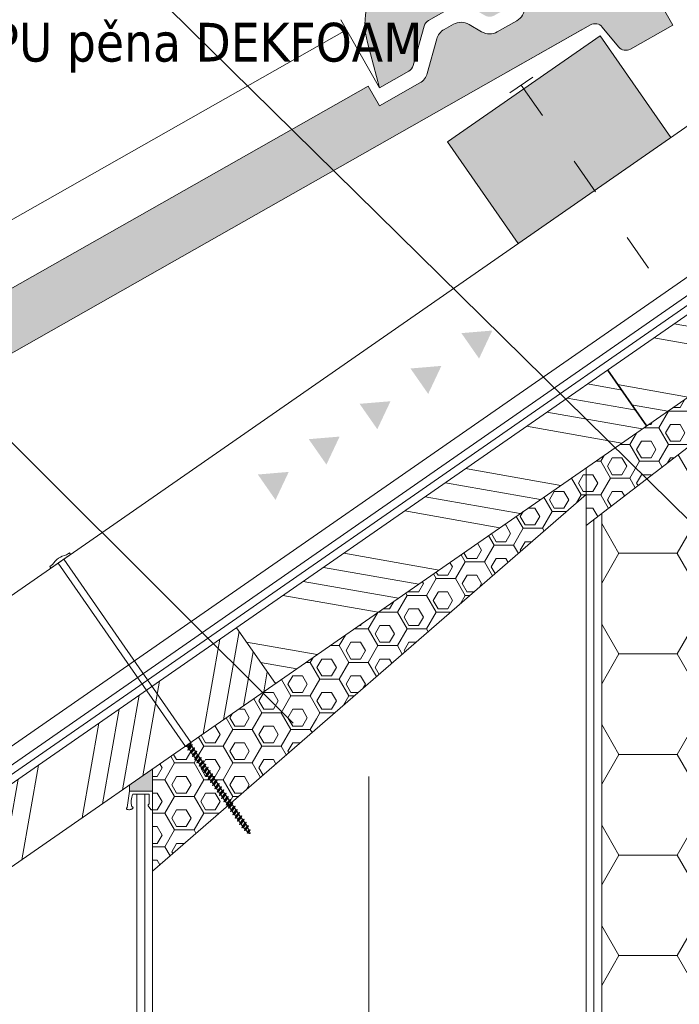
# Model space of a CAD drawing. Header units: millimetres. Extents: x -105824 to -100731, y 43743 to 47488.
# Tile 13 of 25: x -104394 to -104181, y 46673 to 46991. Entities that reach past the tile are written whole.
import ezdxf
from ezdxf.xclip import XClip

# ---------------------------------------------------------------- set-up
doc = ezdxf.new("R2010")
doc.units = ezdxf.units.MM
doc.header["$MEASUREMENT"] = 0
doc.header["$XCLIPFRAME"] = 0
doc.linetypes.add('ASFALT', pattern=[30, 12, -18])
for name, color, linetype in [('POHLED ZÁPADNÍ_1_DEK_ETICS', 7, 'Continuous'), ('POHLED ZÁPADNÍ_1_DEK_Kotvení', 7, 'Continuous'), ('POHLED ZÁPADNÍ_1_DEK_KÓTY', 7, 'Continuous'), ('POHLED ZÁPADNÍ_1_DEK_PE', 7, 'Continuous'), ('POHLED ZÁPADNÍ_1_DEK_SLABA', 7, 'Continuous'), ('POHLED ZÁPADNÍ_1_DEK_Spojeni', 7, 'Continuous'), ('POHLED ZÁPADNÍ_1_DEK_ŠRAFY', 7, 'Continuous')]:
    doc.layers.add(name, color=color, linetype=linetype)
doc.styles.add('GENEROVANÝ_STYL_1', font='tahoma.ttf')
doc.linetypes.add('FENCELINE1', pattern='A,0,[4,Detail č.2 DETAIL ŘÍMSY1.Shx,S=0.31246,R=0,X=0,Y=0],-39.37,0', length=39.37)
doc.linetypes.add('IZOLACE', pattern='A,0,[1,Detail č.2 DETAIL ŘÍMSY1.Shx,S=7.93651e-07,R=0,X=0,Y=0],-0.4001,0', length=0.4001)
doc.linetypes.add('LEPENÍ', pattern='A,0,[3,Detail č.2 DETAIL ŘÍMSY1.Shx,S=0.060476,R=0,X=0,Y=0],-7.62,0', length=7.62)
doc.linetypes.add('PE', pattern='A,0,[2,Detail č.2 DETAIL ŘÍMSY1.Shx,S=0.1501,R=0,X=0,Y=0],-0.1501,0', length=0.1501)
pattern_1 = [(0, (-217405.8884, 150501.6866), (0, 5.41265875), [3.125, -6.25]), (120, (-217405.8884, 150501.6866), (4.68749998, 2.70632937), [3.125, -6.25]), (60, (-217402.7634, 150501.6866), (-4.68749998, 2.70632938), [3.125, -6.25]), (0, (-217406.5134, 150500.6016), (9.375, 5.41265875), [6.25, -12.5]), (120, (-217406.5134, 150500.6016), (-9.37499998, 5.41265879), [6.25, -12.5]), (60, (-217406.5134, 150500.6016), (2e-08, 10.82531754), [0, -12.5, 6.25, 0, 0, 0])]

# ---------------------------------------------------------------- blocks, each defined once
blk = doc.blocks.new('Kresba_1_1', base_point=(-108377.57, 46075.8))
at = {"layer": 'POHLED ZÁPADNÍ_1_DEK_ŠRAFY', "linetype": 'Continuous', "lineweight": 18}
for points in [[(-104276.29, 47005.78, 0.255685), (-104281.79, 46983.42), (-104277.9, 46968.81), (-104268.44, 46974.18, 0.198911), (-104267.01, 46976.01), (-104263.49, 46988.77, -0.197952), (-104262.06, 46990.59), (-104252.97, 46995.74, -0.267722), (-104249.94, 46995.72), (-104243.91, 46992.18, 0.270431), (-104240.88, 46992.14), (-104237.62, 46993.99, 0.267947), (-104236.08, 46996.61), (-104236.01, 47005.65, -0.268535), (-104234.22, 47008.71), (-103934.91, 47178.5, -0.364957), (-103931.08, 47177.8), (-103925.81, 47171.42, 0.36397), (-103921.97, 47170.72), (-103908.35, 47178.44), (-103925.7, 47209.03), (-103953.53, 47193.24, 0.267947), (-103956.09, 47188.88), (-103956.13, 47184.21, -0.267952), (-103958.69, 47179.85), (-103964.99, 47176.27, -0.267826), (-103970.05, 47176.31), (-103974.07, 47178.68, 0.267949), (-103979.13, 47178.72), (-103982.11, 47177.03, 0.198913), (-103984.49, 47173.98), (-103987.57, 47162.85, -0.198912), (-103989.95, 47159.79), (-104003.02, 47152.38), (-104006.63, 47158.75)], [(-104551.2, 46816.39, 0.255685), (-104556.69, 46794.03), (-104552.81, 46779.42), (-104543.34, 46784.79, 0.198911), (-104541.91, 46786.62), (-104538.39, 46799.38, -0.197952), (-104536.97, 46801.2), (-104527.88, 46806.35, -0.267722), (-104524.84, 46806.33), (-104518.81, 46802.79, 0.270431), (-104515.78, 46802.75), (-104512.52, 46804.6, 0.267947), (-104510.98, 46807.22), (-104510.91, 46816.26, -0.268535), (-104509.12, 46819.32), (-104209.81, 46989.11, -0.364957), (-104205.98, 46988.41), (-104200.71, 46982.03, 0.36397), (-104196.88, 46981.32), (-104183.25, 46989.05), (-104200.6, 47019.64), (-104228.44, 47003.85, 0.267947), (-104231, 46999.49), (-104231.03, 46994.82, -0.267952), (-104233.6, 46990.46), (-104239.89, 46986.88, -0.267826), (-104244.95, 46986.92), (-104248.98, 46989.29, 0.267949), (-104254.04, 46989.33), (-104257.02, 46987.64, 0.198913), (-104259.4, 46984.58), (-104262.47, 46973.45, -0.198912), (-104264.85, 46970.4), (-104277.92, 46962.99), (-104281.53, 46969.36)], [(-104206.66, 46985.6), (-104255.94, 46951.36), (-104233.11, 46918.51), (-104183.84, 46952.75)], [(-104241.5, 46890.41), (-104251.46, 46889.58), (-104245.76, 46881.37)], [(-104257.92, 46879), (-104267.89, 46878.16), (-104262.18, 46869.95)], [(-104274.34, 46867.58), (-104284.31, 46866.75), (-104278.6, 46858.54)], [(-104290.77, 46856.17), (-104300.73, 46855.33), (-104295.02, 46847.12)], [(-104307.19, 46844.76), (-104317.15, 46843.92), (-104311.45, 46835.71)], [(-104351.18, 46741.65), (-104351.18, 46748.8), (-104358.6, 46743.65), (-104358.6, 46741.65)]]:
    blk.add_hatch(color=3, dxfattribs=at).paths.add_polyline_path(points)
h = blk.add_hatch(dxfattribs=at)
h.set_pattern_fill('ANSI34_0001', color=3, style=0, pattern_type=2)
h.set_pattern_definition([(170, (-217199.648, 151052.02), (5.860626, 33.237262), []), (170, (-217204.21, 151058.536), (5.860626, 33.237262), []), (170, (-217208.774, 151065.052), (5.860626, 33.237262), []), (170, (-217213.336, 151071.57), (5.860626, 33.237262), [])])
h.paths.add_polyline_path([(-104204.31, 46877.64), (-104191.75, 46859.57), (-104071.86, 46942.88), (-104084.41, 46960.95)])
h = blk.add_hatch(dxfattribs=at)
h.set_pattern_fill('PUR_0001', color=3, style=0, pattern_type=2)
h.set_pattern_definition(pattern_1)
h.paths.add_polyline_path([(-104211.18, 46846.07), (-104211.18, 46827.43), (-104129.05, 46890.74), (-104129.25, 46891.02), (-104129.72, 46890.89), (-104129.54, 46891.44), (-104129.97, 46892.07), (-104130.45, 46891.93), (-104130.27, 46892.49), (-104130.7, 46893.11), (-104131.17, 46892.98), (-104130.99, 46893.54), (-104131.42, 46894.16), (-104131.9, 46894.03), (-104131.72, 46894.58), (-104132.15, 46895.2), (-104132.62, 46895.07), (-104132.44, 46895.63), (-104132.87, 46896.25), (-104133.35, 46896.12), (-104133.17, 46896.67), (-104133.6, 46897.3), (-104134.07, 46897.16), (-104133.89, 46897.72), (-104134.32, 46898.34), (-104133.56, 46899.41), (-104133.38, 46899.97), (-104134.8, 46898.21), (-104134.62, 46898.77), (-104134.86, 46899.11)])
h = blk.add_hatch(dxfattribs=at)
h.set_pattern_fill('EPS_0001', color=3, style=0, pattern_type=2)
h.set_pattern_definition([(0, (-217319.384, 150968.822), (28.125, 16.2379762), [18.75, -37.5]), (120, (-217319.384, 150968.822), (-28.125, 16.2379764), [18.75, -37.5]), (60, (-217319.384, 150968.822), (6e-08, 32.4759526), [0, -37.5, 18.75, 0, 0, 0])])
h.paths.add_polyline_path([(-104206.18, 46831.28), (-104206.18, 46462.93), (-104126.18, 46462.93), (-104126.18, 46892.96)])
h = blk.add_hatch(dxfattribs=at)
h.set_pattern_fill('ANSI34_0001', color=3, style=0, pattern_type=2)
h.set_pattern_definition([(170, (-217319.384, 150968.822), (5.860626, 33.237262), []), (170, (-217323.947, 150975.34), (5.860626, 33.237262), []), (170, (-217328.51, 150981.855), (5.860626, 33.237262), []), (170, (-217333.073, 150988.37), (5.860626, 33.237262), [])])
h.paths.add_polyline_path([(-104324.04, 46794.44), (-104311.49, 46776.38), (-104191.59, 46859.69), (-104204.15, 46877.75)])
h = blk.add_hatch(dxfattribs=at)
h.set_pattern_fill('DEK03_PIR_0001', color=3, style=0, pattern_type=2)
h.set_pattern_definition(pattern_1)
h.paths.add_polyline_path([(-104211.18, 46837.42), (-104211.18, 46846.07), (-104240.34, 46825.82, -0.06203), (-104234.09, 46817.52)])
h = blk.add_hatch(dxfattribs=at)
h.set_pattern_fill('DEK03_PIR_0001', color=3, style=0, pattern_type=2)
h.set_pattern_definition(pattern_1)
h.paths.add_polyline_path([(-104240.34, 46825.82), (-104308.42, 46778.51, 0.116394), (-104296.33, 46763.47), (-104234.09, 46817.52, 0.06203)])
h = blk.add_hatch(dxfattribs=at)
h.set_pattern_fill('ANSI34_0001', color=3, style=0, pattern_type=2)
h.set_pattern_definition([(80, (-217319.384, 150968.822), (-33.237262, 5.860626), []), (80, (-217312.868, 150973.385), (-33.237262, 5.860626), []), (80, (-217306.35, 150977.948), (-33.237262, 5.860626), []), (80, (-217299.835, 150982.51), (-33.237262, 5.860626), [])])
h.paths.add_polyline_path([(-104443.94, 46711.13), (-104431.39, 46693.07), (-104311.49, 46776.38), (-104324.04, 46794.44)])
h = blk.add_hatch(dxfattribs=at)
h.set_pattern_fill('DEK03_PIR_0001', color=3, style=0, pattern_type=2)
h.set_pattern_definition(pattern_1)
h.paths.add_polyline_path([(-104332.15, 46747.9), (-104332.33, 46747.34), (-104331.9, 46746.72), (-104331.43, 46746.85), (-104331.61, 46746.3), (-104331.18, 46745.68), (-104330.7, 46745.81), (-104330.88, 46745.25), (-104330.45, 46744.63), (-104329.98, 46744.76), (-104330.16, 46744.21), (-104329.73, 46743.59), (-104329.25, 46743.72), (-104329.43, 46743.16), (-104329, 46742.54), (-104328.53, 46742.67), (-104328.71, 46742.11), (-104328.28, 46741.49), (-104327.8, 46741.62), (-104327.98, 46741.07), (-104327.55, 46740.45), (-104327.08, 46740.58), (-104327.26, 46740.02), (-104326.83, 46739.4), (-104326.35, 46739.53), (-104326.53, 46738.98), (-104326.1, 46738.36), (-104325.63, 46738.49), (-104325.81, 46737.93), (-104325.78, 46737.9), (-104296.33, 46763.47, -0.116394), (-104308.42, 46778.51), (-104339.08, 46757.2), (-104338.68, 46757.31), (-104338.86, 46756.76), (-104338.43, 46756.14), (-104337.96, 46756.27), (-104338.14, 46755.71), (-104337.71, 46755.09), (-104337.23, 46755.22), (-104337.41, 46754.67), (-104336.98, 46754.05), (-104336.51, 46754.18), (-104336.69, 46753.62), (-104336.26, 46753), (-104335.78, 46753.13), (-104335.96, 46752.57), (-104335.53, 46751.95), (-104335.06, 46752.08), (-104335.24, 46751.53), (-104334.8, 46750.91), (-104334.33, 46751.04), (-104334.51, 46750.48), (-104334.08, 46749.86), (-104333.61, 46749.99), (-104333.78, 46749.44), (-104333.35, 46748.82), (-104332.88, 46748.95), (-104333.06, 46748.39), (-104332.63, 46747.77)])
h = blk.add_hatch(dxfattribs=at)
h.set_pattern_fill('DEK03_PIR_0001', color=3, style=0, pattern_type=2)
h.set_pattern_definition(pattern_1)
h.paths.add_polyline_path([(-104351.18, 46748.8), (-104351.18, 46715.84), (-104327.01, 46736.83), (-104326.86, 46737.28), (-104327.3, 46737.91), (-104327.77, 46737.77), (-104327.59, 46738.33), (-104328.02, 46738.95), (-104328.5, 46738.82), (-104328.32, 46739.38), (-104328.75, 46740), (-104329.22, 46739.87), (-104329.04, 46740.42), (-104329.47, 46741.04), (-104329.95, 46740.91), (-104329.77, 46741.47), (-104330.2, 46742.09), (-104330.67, 46741.96), (-104330.49, 46742.51), (-104330.92, 46743.14), (-104331.4, 46743), (-104331.22, 46743.56), (-104331.65, 46744.18), (-104332.12, 46744.05), (-104331.94, 46744.61), (-104332.37, 46745.23), (-104332.85, 46745.1), (-104332.67, 46745.65), (-104333.1, 46746.27), (-104333.57, 46746.14), (-104333.39, 46746.7), (-104333.82, 46747.32), (-104334.3, 46747.19), (-104334.12, 46747.74), (-104334.55, 46748.37), (-104335.02, 46748.23), (-104334.84, 46748.79), (-104335.28, 46749.41), (-104335.75, 46749.28), (-104335.57, 46749.84), (-104336, 46750.46), (-104336.48, 46750.33), (-104336.3, 46750.88), (-104336.73, 46751.5), (-104337.2, 46751.37), (-104337.02, 46751.93), (-104337.45, 46752.55), (-104337.93, 46752.42), (-104337.75, 46752.97), (-104338.18, 46753.6), (-104338.65, 46753.46), (-104338.47, 46754.02), (-104338.9, 46754.64), (-104339.38, 46754.51), (-104339.2, 46755.07), (-104339.63, 46755.69), (-104338.86, 46756.76), (-104338.68, 46757.31), (-104340.1, 46755.56), (-104339.92, 46756.11), (-104340.16, 46756.46)])
at = {"layer": 'POHLED ZÁPADNÍ_1_DEK_ETICS', "color": 9, "linetype": 'FENCELINE1', "lineweight": 18}
blk.add_line((-104353.68, 46740.65), (-104353.68, 46285.65), dxfattribs=at)
at = {"layer": 'POHLED ZÁPADNÍ_1_DEK_Kotvení', "color": 41, "linetype": 'ASFALT', "lineweight": 18}
for p, q in [((-104235.85, 46967.14), (-104228.46, 46972.28)), ((-104232.16, 46969.71), (-104186.51, 46904.01))]:
    blk.add_line(p, q, dxfattribs=at)
at = {"layer": 'POHLED ZÁPADNÍ_1_DEK_Kotvení', "color": 41, "linetype": 'Continuous', "lineweight": 18}
for p, q in [((-104377.61, 46818.1), (-104383.97, 46813.69)), ((-104377.96, 46818.61), (-104378.91, 46817.96)), ((-104377.96, 46818.61), (-104377.61, 46818.1)), ((-104383.39, 46814.86), (-104384.33, 46814.2)), ((-104381.6, 46815.33), (-104340.49, 46756.06)), ((-104379.82, 46816.57), (-104338.71, 46757.29)), ((-104384.33, 46814.2), (-104383.97, 46813.69)), ((-104339.89, 46756), (-104340.49, 46756.06)), ((-104338.86, 46757.18), (-104340.34, 46756.15)), ((-104339.54, 46755.49), (-104339.89, 46756)), ((-104339.8, 46756.07), (-104339.02, 46756.61)), ((-104338.3, 46756.7), (-104339.72, 46754.94)), ((-104339.72, 46754.94), (-104339.54, 46755.49)), ((-104339.72, 46754.94), (-104339.24, 46755.07)), ((-104338.77, 46756.57), (-104339.54, 46755.49)), ((-104339.24, 46755.07), (-104338.48, 46756.14)), ((-104339.24, 46755.07), (-104338.81, 46754.45)), ((-104337.57, 46755.65), (-104338.99, 46753.89)), ((-104338.99, 46753.89), (-104338.81, 46754.45)), ((-104338.87, 46756.7), (-104338.71, 46757.29)), ((-104338.77, 46756.57), (-104338.87, 46756.7)), ((-104338.05, 46755.52), (-104338.81, 46754.45)), ((-104338.77, 46756.57), (-104338.3, 46756.7)), ((-104338.52, 46754.02), (-104337.75, 46755.09)), ((-104338.48, 46756.14), (-104338.3, 46756.7)), ((-104338.48, 46756.14), (-104338.05, 46755.52)), ((-104336.85, 46754.6), (-104338.27, 46752.85)), ((-104337.32, 46754.47), (-104338.09, 46753.4)), ((-104338.05, 46755.52), (-104337.57, 46755.65)), ((-104337.75, 46755.09), (-104337.57, 46755.65)), ((-104337.75, 46755.09), (-104337.32, 46754.47)), ((-104337.32, 46754.47), (-104336.85, 46754.6)), ((-104337.03, 46754.05), (-104336.85, 46754.6)), ((-104338.52, 46754.02), (-104338.09, 46753.4)), ((-104338.27, 46752.85), (-104338.09, 46753.4)), ((-104338.27, 46752.85), (-104337.79, 46752.98)), ((-104337.79, 46752.98), (-104337.03, 46754.05)), ((-104337.79, 46752.98), (-104337.36, 46752.36)), ((-104336.12, 46753.56), (-104337.54, 46751.8)), ((-104337.54, 46751.8), (-104337.36, 46752.36)), ((-104337.54, 46751.8), (-104337.07, 46751.93)), ((-104336.6, 46753.43), (-104337.36, 46752.36)), ((-104337.07, 46751.93), (-104336.3, 46753)), ((-104337.07, 46751.93), (-104336.64, 46751.31)), ((-104337.03, 46754.05), (-104336.6, 46753.43)), ((-104335.4, 46752.51), (-104336.82, 46750.75)), ((-104336.82, 46750.75), (-104336.64, 46751.31)), ((-104335.87, 46752.38), (-104336.64, 46751.31)), ((-104336.6, 46753.43), (-104336.12, 46753.56)), ((-104336.34, 46750.89), (-104335.58, 46751.96)), ((-104336.3, 46753), (-104336.12, 46753.56)), ((-104336.3, 46753), (-104335.87, 46752.38)), ((-104334.67, 46751.47), (-104336.09, 46749.71)), ((-104335.15, 46751.34), (-104335.91, 46750.26)), ((-104335.87, 46752.38), (-104335.4, 46752.51)), ((-104335.58, 46751.96), (-104335.4, 46752.51)), ((-104335.58, 46751.96), (-104335.15, 46751.34)), ((-104335.15, 46751.34), (-104334.67, 46751.47)), ((-104334.85, 46750.91), (-104334.67, 46751.47)), ((-104336.82, 46750.75), (-104336.34, 46750.89)), ((-104336.34, 46750.89), (-104335.91, 46750.26)), ((-104336.09, 46749.71), (-104335.91, 46750.26)), ((-104336.09, 46749.71), (-104335.62, 46749.84)), ((-104335.62, 46749.84), (-104334.85, 46750.91)), ((-104335.62, 46749.84), (-104335.19, 46749.22)), ((-104333.95, 46750.42), (-104335.37, 46748.66)), ((-104335.37, 46748.66), (-104335.19, 46749.22)), ((-104335.37, 46748.66), (-104334.89, 46748.79)), ((-104334.42, 46750.29), (-104335.19, 46749.22)), ((-104334.89, 46748.79), (-104334.13, 46749.86)), ((-104334.89, 46748.79), (-104334.46, 46748.17)), ((-104334.85, 46750.91), (-104334.42, 46750.29)), ((-104333.22, 46749.37), (-104334.64, 46747.62)), ((-104334.64, 46747.62), (-104334.46, 46748.17)), ((-104333.7, 46749.24), (-104334.46, 46748.17)), ((-104334.42, 46750.29), (-104333.95, 46750.42)), ((-104334.17, 46747.75), (-104333.4, 46748.82)), ((-104334.13, 46749.86), (-104333.95, 46750.42)), ((-104334.13, 46749.86), (-104333.7, 46749.24)), ((-104332.5, 46748.33), (-104333.91, 46746.57)), ((-104332.97, 46748.2), (-104333.74, 46747.13)), ((-104333.7, 46749.24), (-104333.22, 46749.37)), ((-104333.4, 46748.82), (-104333.22, 46749.37)), ((-104333.4, 46748.82), (-104332.97, 46748.2)), ((-104332.97, 46748.2), (-104332.5, 46748.33)), ((-104332.68, 46747.77), (-104332.5, 46748.33)), ((-104334.64, 46747.62), (-104334.17, 46747.75)), ((-104334.17, 46747.75), (-104333.74, 46747.13)), ((-104333.91, 46746.57), (-104333.74, 46747.13)), ((-104333.91, 46746.57), (-104333.44, 46746.7)), ((-104333.44, 46746.7), (-104332.68, 46747.77)), ((-104333.44, 46746.7), (-104333.01, 46746.08)), ((-104331.77, 46747.28), (-104333.19, 46745.52)), ((-104333.19, 46745.52), (-104333.01, 46746.08)), ((-104333.19, 46745.52), (-104332.72, 46745.66)), ((-104332.24, 46747.15), (-104333.01, 46746.08)), ((-104332.72, 46745.66), (-104331.95, 46746.73)), ((-104332.72, 46745.66), (-104332.28, 46745.03)), ((-104332.68, 46747.77), (-104332.24, 46747.15)), ((-104331.05, 46746.24), (-104332.46, 46744.48)), ((-104332.46, 46744.48), (-104332.28, 46745.03)), ((-104331.52, 46746.11), (-104332.28, 46745.03)), ((-104332.24, 46747.15), (-104331.77, 46747.28)), ((-104331.99, 46744.61), (-104331.22, 46745.68)), ((-104331.95, 46746.73), (-104331.77, 46747.28)), ((-104331.95, 46746.73), (-104331.52, 46746.11)), ((-104330.32, 46745.19), (-104331.74, 46743.43)), ((-104330.79, 46745.06), (-104331.56, 46743.99)), ((-104331.52, 46746.11), (-104331.05, 46746.24)), ((-104331.22, 46745.68), (-104331.05, 46746.24)), ((-104331.22, 46745.68), (-104330.79, 46745.06)), ((-104330.79, 46745.06), (-104330.32, 46745.19)), ((-104330.5, 46744.63), (-104330.32, 46745.19)), ((-104332.46, 46744.48), (-104331.99, 46744.61)), ((-104331.99, 46744.61), (-104331.56, 46743.99)), ((-104331.74, 46743.43), (-104331.56, 46743.99)), ((-104331.74, 46743.43), (-104331.26, 46743.56)), ((-104331.26, 46743.56), (-104330.5, 46744.63)), ((-104331.26, 46743.56), (-104330.83, 46742.94)), ((-104329.59, 46744.14), (-104331.01, 46742.39)), ((-104331.01, 46742.39), (-104330.83, 46742.94)), ((-104331.01, 46742.39), (-104330.54, 46742.52)), ((-104330.07, 46744.01), (-104330.83, 46742.94)), ((-104330.54, 46742.52), (-104329.77, 46743.59)), ((-104330.54, 46742.52), (-104330.11, 46741.9)), ((-104330.5, 46744.63), (-104330.07, 46744.01)), ((-104328.87, 46743.1), (-104330.29, 46741.34)), ((-104330.29, 46741.34), (-104330.11, 46741.9)), ((-104330.29, 46741.34), (-104329.81, 46741.47)), ((-104329.34, 46742.97), (-104330.11, 46741.9)), ((-104330.07, 46744.01), (-104329.59, 46744.14)), ((-104329.81, 46741.47), (-104329.05, 46742.54)), ((-104329.81, 46741.47), (-104329.38, 46740.85)), ((-104329.77, 46743.59), (-104329.59, 46744.14)), ((-104329.77, 46743.59), (-104329.34, 46742.97)), ((-104328.14, 46742.05), (-104329.56, 46740.29)), ((-104328.62, 46741.92), (-104329.38, 46740.85)), ((-104329.34, 46742.97), (-104328.87, 46743.1)), ((-104329.09, 46740.43), (-104328.32, 46741.5)), ((-104329.05, 46742.54), (-104328.87, 46743.1)), ((-104329.05, 46742.54), (-104328.62, 46741.92)), ((-104328.62, 46741.92), (-104328.14, 46742.05)), ((-104328.32, 46741.5), (-104328.14, 46742.05)), ((-104328.32, 46741.5), (-104327.89, 46740.88)), ((-104329.56, 46740.29), (-104329.38, 46740.85)), ((-104329.56, 46740.29), (-104329.09, 46740.43)), ((-104329.09, 46740.43), (-104328.66, 46739.8)), ((-104327.42, 46741.01), (-104328.84, 46739.25)), ((-104328.84, 46739.25), (-104328.66, 46739.8)), ((-104328.84, 46739.25), (-104328.36, 46739.38)), ((-104327.89, 46740.88), (-104328.66, 46739.8)), ((-104328.36, 46739.38), (-104327.6, 46740.45)), ((-104328.36, 46739.38), (-104327.93, 46738.76)), ((-104326.69, 46739.96), (-104328.11, 46738.2)), ((-104328.11, 46738.2), (-104327.93, 46738.76)), ((-104328.11, 46738.2), (-104327.64, 46738.33)), ((-104327.17, 46739.83), (-104327.93, 46738.76)), ((-104327.89, 46740.88), (-104327.42, 46741.01)), ((-104327.64, 46738.33), (-104326.87, 46739.4)), ((-104327.64, 46738.33), (-104327.21, 46737.71)), ((-104327.6, 46740.45), (-104327.42, 46741.01)), ((-104327.6, 46740.45), (-104327.17, 46739.83)), ((-104325.97, 46738.91), (-104327.39, 46737.16)), ((-104326.44, 46738.78), (-104327.21, 46737.71)), ((-104327.17, 46739.83), (-104326.69, 46739.96)), ((-104326.91, 46737.29), (-104326.15, 46738.36)), ((-104326.87, 46739.4), (-104326.69, 46739.96)), ((-104326.87, 46739.4), (-104326.44, 46738.78)), ((-104326.44, 46738.78), (-104325.97, 46738.91)), ((-104326.15, 46738.36), (-104325.97, 46738.91)), ((-104326.15, 46738.36), (-104325.72, 46737.74)), ((-104327.39, 46737.16), (-104327.21, 46737.71)), ((-104327.39, 46737.16), (-104326.91, 46737.29)), ((-104326.91, 46737.29), (-104326.48, 46736.67)), ((-104325.24, 46737.87), (-104326.66, 46736.11)), ((-104326.66, 46736.11), (-104326.48, 46736.67)), ((-104326.66, 46736.11), (-104326.19, 46736.24)), ((-104325.72, 46737.74), (-104326.48, 46736.67)), ((-104326.19, 46736.24), (-104325.42, 46737.31)), ((-104326.19, 46736.24), (-104325.76, 46735.62)), ((-104324.52, 46736.82), (-104325.94, 46735.06)), ((-104325.94, 46735.06), (-104325.76, 46735.62)), ((-104325.94, 46735.06), (-104325.46, 46735.2)), ((-104324.99, 46736.69), (-104325.76, 46735.62)), ((-104325.72, 46737.74), (-104325.24, 46737.87)), ((-104325.46, 46735.2), (-104324.7, 46736.27)), ((-104325.46, 46735.2), (-104325.03, 46734.57)), ((-104325.42, 46737.31), (-104325.24, 46737.87)), ((-104325.42, 46737.31), (-104324.99, 46736.69)), ((-104323.79, 46735.78), (-104325.21, 46734.02)), ((-104324.27, 46735.65), (-104325.03, 46734.57)), ((-104324.99, 46736.69), (-104324.52, 46736.82)), ((-104324.74, 46734.15), (-104323.97, 46735.22)), ((-104324.7, 46736.27), (-104324.52, 46736.82)), ((-104324.7, 46736.27), (-104324.27, 46735.65)), ((-104324.27, 46735.65), (-104323.79, 46735.78)), ((-104323.97, 46735.22), (-104323.79, 46735.78)), ((-104323.97, 46735.22), (-104323.54, 46734.6)), ((-104325.21, 46734.02), (-104325.03, 46734.57)), ((-104325.21, 46734.02), (-104324.74, 46734.15)), ((-104324.74, 46734.15), (-104324.3, 46733.53)), ((-104323.07, 46734.73), (-104324.48, 46732.97)), ((-104324.48, 46732.97), (-104324.3, 46733.53)), ((-104324.48, 46732.97), (-104324.01, 46733.1)), ((-104323.54, 46734.6), (-104324.3, 46733.53)), ((-104324.01, 46733.1), (-104323.25, 46734.17)), ((-104324.01, 46733.1), (-104323.58, 46732.48)), ((-104322.34, 46733.68), (-104323.76, 46731.93)), ((-104323.76, 46731.93), (-104323.58, 46732.48)), ((-104323.76, 46731.93), (-104323.28, 46732.06)), ((-104322.81, 46733.55), (-104323.58, 46732.48)), ((-104323.54, 46734.6), (-104323.07, 46734.73)), ((-104323.28, 46732.06), (-104322.52, 46733.13)), ((-104323.28, 46732.06), (-104322.85, 46731.44)), ((-104323.25, 46734.17), (-104323.07, 46734.73)), ((-104323.25, 46734.17), (-104322.81, 46733.55)), ((-104321.61, 46732.64), (-104323.03, 46730.88)), ((-104322.09, 46732.51), (-104322.85, 46731.44)), ((-104322.81, 46733.55), (-104322.34, 46733.68)), ((-104322.55, 46731), (-104321.78, 46732.07)), ((-104322.52, 46733.13), (-104322.34, 46733.68)), ((-104322.52, 46733.13), (-104322.09, 46732.51)), ((-104322.09, 46732.51), (-104321.61, 46732.64)), ((-104321.79, 46732.08), (-104321.61, 46732.64)), ((-104321.79, 46732.08), (-104321.36, 46731.46)), ((-104323.03, 46730.88), (-104322.85, 46731.44)), ((-104323.03, 46730.88), (-104322.56, 46731.01)), ((-104322.56, 46731.01), (-104322.13, 46730.39)), ((-104320.89, 46731.59), (-104322.31, 46729.83)), ((-104322.31, 46729.83), (-104322.13, 46730.39)), ((-104322.31, 46729.83), (-104321.83, 46729.97)), ((-104321.36, 46731.46), (-104322.13, 46730.39)), ((-104321.83, 46729.97), (-104321.07, 46731.04)), ((-104321.36, 46729.4), (-104321.83, 46729.97)), ((-104320.22, 46730.47), (-104321.48, 46728.93)), ((-104321.48, 46728.93), (-104321.36, 46729.4)), ((-104321.48, 46728.93), (-104321.01, 46729.06)), ((-104321.36, 46731.46), (-104320.89, 46731.59)), ((-104320.64, 46730.42), (-104321.36, 46729.4)), ((-104321.07, 46731.04), (-104320.89, 46731.59)), ((-104321.07, 46731.04), (-104320.64, 46730.42)), ((-104321.01, 46729.06), (-104320.4, 46729.91)), ((-104320.49, 46728.56), (-104321.01, 46729.06)), ((-104320.64, 46730.42), (-104320.22, 46730.47)), ((-104319.66, 46729.19), (-104320.62, 46728.08)), ((-104320.07, 46729.15), (-104320.49, 46728.56)), ((-104320.4, 46729.91), (-104320.22, 46730.47)), ((-104320.07, 46729.15), (-104320.4, 46729.91)), ((-104320.07, 46729.15), (-104319.66, 46729.19)), ((-104319.84, 46728.64), (-104319.66, 46729.19)), ((-104320.62, 46728.08), (-104320.49, 46728.56)), ((-104320.62, 46728.08), (-104320.14, 46728.21)), ((-104320.14, 46728.21), (-104319.84, 46728.64)), ((-104319.91, 46727.98), (-104320.14, 46728.21)), ((-104319.63, 46728.18), (-104319.84, 46728.64))]:
    blk.add_line(p, q, dxfattribs=at)
for centre, radius, start, end in [((-104377.69, 46811.42), 6.65, 100.5682, 148.9163), ((-104319.8, 46728.12), 0.175, 220.0608, 29.4236)]:
    blk.add_arc(centre, radius, start, end, dxfattribs=at)
at = {"layer": 'POHLED ZÁPADNÍ_1_DEK_KÓTY', "color": 6, "linetype": 'Continuous', "lineweight": 18, "flags": 128}
for points in [[(-104049.02, 46702.11), (-104400.12, 47047.89), (-104635.78, 47047.89)], [(-104305.74, 46763.61), (-104513.5, 46970.84), (-104770.75, 46970.84)]]:
    blk.add_lwpolyline(points, dxfattribs=at)
at = {"layer": 'POHLED ZÁPADNÍ_1_DEK_PE', "color": 1, "linetype": 'PE', "lineweight": 18}
blk.add_line((-104610.93, 46598.15), (-103838.71, 47134.72), dxfattribs=at)
at = {"layer": 'POHLED ZÁPADNÍ_1_DEK_SLABA', "color": 153, "linetype": 'Continuous', "lineweight": 18}
for p, q in [((-104712.3, 46585.55), (-103865.81, 47173.73)), ((-104696.05, 46548.14), (-103842.99, 47140.88)), ((-104608.12, 46603.15), (-103840.14, 47136.77)), ((-104683.78, 46544.49), (-103837.29, 47132.66)), ((-104671.18, 46526.45), (-103824.7, 47114.62)), ((-104277.9, 46968.81), (-104290.38, 46990.81)), ((-104288.5, 46987.5), (-104485.3, 46875.86)), ((-104255.94, 46951.36), (-104206.66, 46985.6)), ((-104206.66, 46985.6), (-104183.84, 46952.75)), ((-104255.94, 46951.36), (-104233.11, 46918.51)), ((-104126.18, 46892.96), (-104211.18, 46827.43)), ((-104204.31, 46877.64), (-104191.75, 46859.57)), ((-104204.15, 46877.75), (-104191.59, 46859.69)), ((-104211.18, 46846.07), (-104211.18, 46285.65)), ((-104211.18, 46837.42), (-104351.18, 46715.84)), ((-104206.18, 46831.28), (-104206.18, 46285.65)), ((-104324.04, 46794.44), (-104311.49, 46776.38)), ((-104351.18, 46748.8), (-104351.18, 46285.65)), ((-104358.6, 46741.65), (-104359.36, 46736.4)), ((-104358.6, 46741.65), (-104358.6, 46743.65)), ((-104358.6, 46741.65), (-104351.18, 46741.65)), ((-104351.18, 46735.95), (-104351.18, 46743.65)), ((-104357.47, 46740.65), (-104352.18, 46740.65)), ((-104356.18, 46740.65), (-104356.18, 46285.65)), ((-104352.18, 46739.61), (-104352.28, 46739.56)), ((-104352.18, 46739.51), (-104352.28, 46739.56)), ((-104352.18, 46739.41), (-104352.28, 46739.36)), ((-104352.18, 46739.31), (-104352.28, 46739.36)), ((-104352.18, 46739.21), (-104352.28, 46739.16)), ((-104352.18, 46739.11), (-104352.28, 46739.16)), ((-104352.18, 46739.01), (-104352.28, 46738.96)), ((-104352.18, 46738.91), (-104352.28, 46738.96)), ((-104352.18, 46738.81), (-104352.28, 46738.76)), ((-104352.18, 46738.71), (-104352.28, 46738.76)), ((-104352.18, 46740.65), (-104352.18, 46737.76)), ((-104352.55, 46736.87), (-104351.72, 46735.69)), ((-104352.26, 46737.56), (-104352.53, 46737.24))]:
    blk.add_line(p, q, dxfattribs=at)
at = {"layer": 'POHLED ZÁPADNÍ_1_DEK_SLABA', "color": 153, "linetype": 'Continuous', "lineweight": 18, "flags": 128}
for points in [[(-104252.97, 46995.74), (-104262.06, 46990.59, 0.197952), (-104263.49, 46988.77), (-104267.01, 46976.01, -0.198911), (-104268.44, 46974.18), (-104277.9, 46968.81), (-104281.79, 46983.42, -0.255685), (-104276.29, 47005.78)], [(-104212.45, 46987.61), (-104509.12, 46819.32, 0.268535)], [(-104551.2, 46816.39), (-104281.53, 46969.36), (-104277.92, 46962.99), (-104264.85, 46970.4, 0.198912), (-104262.47, 46973.45), (-104259.4, 46984.58, -0.198913), (-104257.02, 46987.64), (-104254.04, 46989.33, -0.267949), (-104248.98, 46989.29), (-104244.95, 46986.92, 0.267826), (-104239.89, 46986.88), (-104233.6, 46990.46, 0.267952), (-104231.03, 46994.82)], [(-104200.6, 47019.64), (-104183.25, 46989.05), (-104196.88, 46981.32, -0.36397), (-104200.71, 46982.03), (-104205.98, 46988.41, 0.364957), (-104209.81, 46989.11), (-104237.12, 46973.61)]]:
    blk.add_lwpolyline(points, format="xyb", dxfattribs=at)
blk.add_lwpolyline([(-104357.79, 46736.63), (-104357.65, 46736.57), (-104357.53, 46736.5), (-104357.46, 46736.42), (-104357.42, 46736.33), (-104357.43, 46736.23), (-104357.47, 46736.13), (-104357.56, 46736.04), (-104357.67, 46735.95), (-104357.82, 46735.86), (-104358, 46735.79), (-104358.19, 46735.73), (-104358.4, 46735.69), (-104358.61, 46735.67), (-104358.81, 46735.67), (-104359, 46735.69), (-104359.18, 46735.72), (-104359.33, 46735.77), (-104359.45, 46735.84), (-104359.53, 46735.92), (-104359.58, 46736.01), (-104359.58, 46736.11), (-104359.54, 46736.2), (-104359.47, 46736.3), (-104359.36, 46736.4)], dxfattribs=at)
at = {"layer": 'POHLED ZÁPADNÍ_1_DEK_SLABA', "color": 153, "linetype": 'Continuous', "lineweight": 18}
for centre, radius, start, end in [((-104352.54, 46738.23), 5.49, 153.9329, 196.9746), ((-104352.3, 46737.05), 0.3, 139.2443, 215.1572), ((-104352.48, 46737.76), 0.3, 319.2443, 0), ((-104351.52, 46735.96), 0.333, 233.2365, 357.6359)]:
    blk.add_arc(centre, radius, start, end, dxfattribs=at)
at = {"layer": 'POHLED ZÁPADNÍ_1_DEK_Spojeni', "color": 6, "linetype": 'LEPENÍ', "lineweight": 18}
blk.add_line((-104208.68, 46829.36), (-104208.68, 46285.65), dxfattribs=at)
at = {"layer": 'POHLED ZÁPADNÍ_1_DEK_ŠRAFY', "color": 3, "linetype": 'IZOLACE', "lineweight": 18}
blk.add_line((-104281.17, 46285.65), (-104281.34, 46746.36), dxfattribs=at)
at = {"layer": 'POHLED ZÁPADNÍ_1_DEK_KÓTY', "color": 6, "linetype": 'Continuous', "lineweight": 18, "insert": (-104514.99, 46981.76), "char_height": 12.5, "attachment_point": 4, "style": 'GENEROVANÝ_STYL_1'}
blk.add_mtext('\\A1;{\\pql;\\fTahoma|b0|i0|c238|p34;Nízkoexpanzní PU pěna DEKFOAM}', dxfattribs=at)

msp = doc.modelspace()

# ---------------------------------------------------------------- block references
at = {"color": 9, "linetype": 'Continuous', "lineweight": 13}
ref = msp.add_blockref('Kresba_1_1', (-108377.57, 46075.8), dxfattribs=at)
XClip(ref).set_block_clipping_path([(-105651.5037273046, 45752.7977821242), (-103174.7542292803, 47487.7977821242)])

doc.saveas('drawing.dxf')
